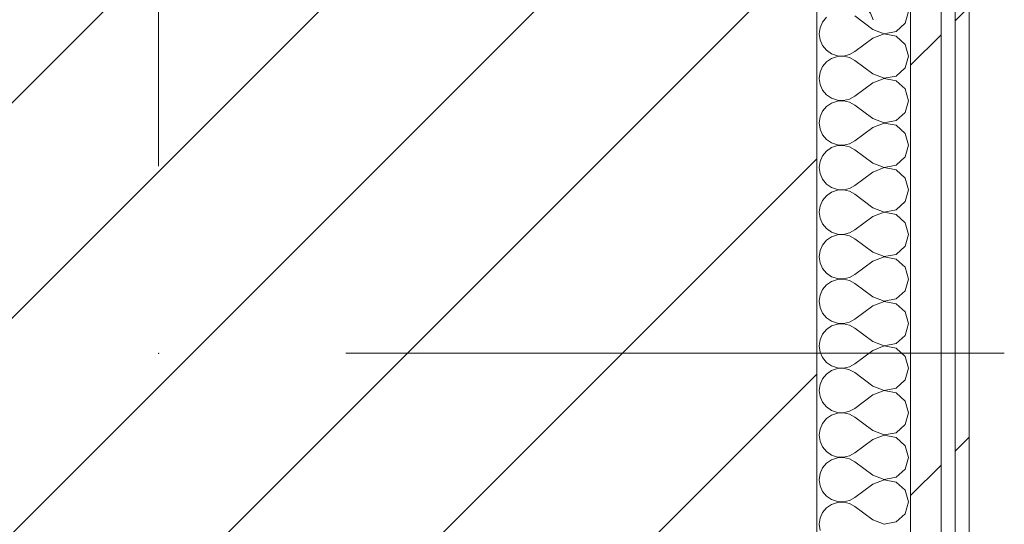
# Model space of a CAD drawing. Header units: millimetres. Extents: x -40968 to 77376, y -17881 to 4746.
# Tile 251 of 256: x -1962 to -1541, y -1410 to -1194. Entities that reach past the tile are written whole.
import ezdxf

# ---------------------------------------------------------------- set-up
doc = ezdxf.new("R2010")
doc.units = ezdxf.units.MM
doc.header["$MEASUREMENT"] = 0
doc.linetypes.add('Wipeout_Contour', pattern=[1000, 0, -1000])
doc.layers.add('10_ESTR_Pilars', color=7, linetype='Continuous')
doc.layers.add('Nuevo_08_E_Envans secs', color=7, linetype='Continuous')
for name, color, linetype, lineweight in [('10_ESTR_Pilars_Pluma_Nº__20', 1, 'Continuous', 5), ('10_ESTR_Pilars_Pluma_Nº__28', 7, 'Continuous', 20), ('10_ESTR_Pilars_Pluma_Nº__42', 8, 'Continuous', 25), ('Nuevo_08_E_Envans secs_Pluma_Nº__1', 7, 'Continuous', 5)]:
    doc.layers.add(name, color=color, linetype=linetype, lineweight=lineweight)
for name, color, linetype, lineweight, true_color in [('Nuevo_08_E_Envans secs_Pluma_Nº__102', 7, 'Continuous', 5, 0xcccccc), ('Nuevo_08_E_Envans secs_Pluma_Nº__171', 171, 'Continuous', 13, 0xaaaaff), ('Nuevo_08_E_Envans secs_Pluma_Nº__177', 7, 'Continuous', 15, 0xf7e046)]:
    doc.layers.add(name, color=color, linetype=linetype, lineweight=lineweight, true_color=true_color)
pattern_1 = [(45, (0, 0), (-183.848, 183.848), [195, -65]), (45, (7e-14, 183.85), (-183.848, 183.848), [195, -65])]

# ---------------------------------------------------------------- blocks, each defined once
blk = doc.blocks.new('*X208')
at = {"layer": 'Nuevo_08_E_Envans secs_Pluma_Nº__102', "color": 254, "linetype": 'Continuous', "lineweight": 5, "true_color": 0xcccccc}
for p, q in [((-1617.06, -1192.97), (-1618.73, -1194.99)), ((-1597.3, -1198.1), (-1604.92, -1192.38)), ((-1583.48, -1195.48), (-1582.06, -1190.48)), ((-1619.79, -1197.4), (-1620.16, -1200)), ((-1618.73, -1194.99), (-1619.79, -1197.4)), ((-1597.3, -1198.1), (-1592.44, -1199.96)), ((-1587.33, -1198.99), (-1583.48, -1195.48)), ((-1620.16, -1200), (-1619.79, -1202.6)), ((-1619.79, -1202.6), (-1618.73, -1205.01)), ((-1597.3, -1201.9), (-1604.92, -1207.62)), ((-1592.44, -1200.04), (-1597.3, -1201.9)), ((-1592.44, -1199.96), (-1587.33, -1198.99)), ((-1587.33, -1201.01), (-1592.44, -1200.04)), ((-1583.48, -1204.52), (-1587.33, -1201.01)), ((-1618.73, -1205.01), (-1617.06, -1207.03)), ((-1582.06, -1209.52), (-1583.48, -1204.52)), ((-1617.06, -1207.03), (-1614.89, -1208.52)), ((-1614.89, -1210.53), (-1617.06, -1212.02)), ((-1614.89, -1208.52), (-1612.4, -1209.36)), ((-1612.4, -1209.69), (-1614.89, -1210.53)), ((-1612.4, -1209.36), (-1609.78, -1209.49)), ((-1609.78, -1209.56), (-1612.4, -1209.69)), ((-1609.78, -1209.49), (-1607.22, -1208.89)), ((-1607.22, -1210.16), (-1609.78, -1209.56)), ((-1607.22, -1208.89), (-1604.92, -1207.62)), ((-1604.92, -1211.43), (-1607.22, -1210.16)), ((-1583.48, -1214.53), (-1582.06, -1209.52)), ((-1618.73, -1214.04), (-1619.79, -1216.45)), ((-1617.06, -1212.02), (-1618.73, -1214.04)), ((-1597.3, -1217.14), (-1604.92, -1211.43)), ((-1587.33, -1218.04), (-1583.48, -1214.53)), ((-1619.79, -1216.45), (-1620.16, -1219.05)), ((-1620.16, -1219.05), (-1619.79, -1221.65)), ((-1597.3, -1217.14), (-1592.44, -1219.01)), ((-1592.44, -1219.09), (-1597.3, -1220.95)), ((-1592.44, -1219.01), (-1587.33, -1218.04)), ((-1587.33, -1220.05), (-1592.44, -1219.09)), ((-1619.79, -1221.65), (-1618.73, -1224.05)), ((-1597.3, -1220.95), (-1604.92, -1226.67)), ((-1583.48, -1223.56), (-1587.33, -1220.05)), ((-1582.06, -1228.57), (-1583.48, -1223.56)), ((-1618.73, -1224.05), (-1617.06, -1226.08)), ((-1617.06, -1226.08), (-1614.89, -1227.57)), ((-1614.89, -1227.57), (-1612.4, -1228.41)), ((-1607.22, -1227.94), (-1604.92, -1226.67)), ((-1617.06, -1231.06), (-1618.73, -1233.09)), ((-1614.89, -1229.58), (-1617.06, -1231.06)), ((-1612.4, -1228.74), (-1614.89, -1229.58)), ((-1612.4, -1228.41), (-1609.78, -1228.53)), ((-1609.78, -1228.61), (-1612.4, -1228.74)), ((-1609.78, -1228.53), (-1607.22, -1227.94)), ((-1607.22, -1229.2), (-1609.78, -1228.61)), ((-1604.92, -1230.48), (-1607.22, -1229.2)), ((-1597.3, -1236.19), (-1604.92, -1230.48)), ((-1583.48, -1233.58), (-1582.06, -1228.57)), ((-1619.79, -1235.49), (-1620.16, -1238.1)), ((-1618.73, -1233.09), (-1619.79, -1235.49)), ((-1597.3, -1236.19), (-1592.44, -1238.06)), ((-1587.33, -1237.09), (-1583.48, -1233.58)), ((-1620.16, -1238.1), (-1619.79, -1240.7)), ((-1597.3, -1240), (-1604.92, -1245.71)), ((-1592.44, -1238.13), (-1597.3, -1240)), ((-1592.44, -1238.06), (-1587.33, -1237.09)), ((-1587.33, -1239.1), (-1592.44, -1238.13)), ((-1583.48, -1242.61), (-1587.33, -1239.1)), ((-1619.79, -1240.7), (-1618.73, -1243.1)), ((-1618.73, -1243.1), (-1617.06, -1245.13)), ((-1582.06, -1247.62), (-1583.48, -1242.61)), ((-1617.06, -1245.13), (-1614.89, -1246.61)), ((-1614.89, -1248.62), (-1617.06, -1250.11)), ((-1614.89, -1246.61), (-1612.4, -1247.45)), ((-1612.4, -1247.78), (-1614.89, -1248.62)), ((-1612.4, -1247.45), (-1609.78, -1247.58)), ((-1609.78, -1247.66), (-1612.4, -1247.78)), ((-1609.78, -1247.58), (-1607.22, -1246.99)), ((-1607.22, -1248.25), (-1609.78, -1247.66)), ((-1607.22, -1246.99), (-1604.92, -1245.71)), ((-1604.92, -1249.52), (-1607.22, -1248.25)), ((-1583.48, -1252.63), (-1582.06, -1247.62)), ((-1618.73, -1252.14), (-1619.79, -1254.54)), ((-1617.06, -1250.11), (-1618.73, -1252.14)), ((-1597.3, -1255.24), (-1604.92, -1249.52)), ((-1587.33, -1256.14), (-1583.48, -1252.63)), ((-1619.79, -1254.54), (-1620.16, -1257.14)), ((-1620.16, -1257.14), (-1619.79, -1259.75)), ((-1597.3, -1255.24), (-1592.44, -1257.1)), ((-1592.44, -1257.18), (-1597.3, -1259.05)), ((-1592.44, -1257.1), (-1587.33, -1256.14)), ((-1587.33, -1258.15), (-1592.44, -1257.18)), ((-1619.79, -1259.75), (-1618.73, -1262.15)), ((-1597.3, -1259.05), (-1604.92, -1264.76)), ((-1583.48, -1261.66), (-1587.33, -1258.15)), ((-1618.73, -1262.15), (-1617.06, -1264.17)), ((-1617.06, -1264.17), (-1614.89, -1265.66)), ((-1614.89, -1265.66), (-1612.4, -1266.5)), ((-1607.22, -1266.03), (-1604.92, -1264.76)), ((-1582.06, -1266.67), (-1583.48, -1261.66)), ((-1617.06, -1269.16), (-1618.73, -1271.18)), ((-1614.89, -1267.67), (-1617.06, -1269.16)), ((-1612.4, -1266.83), (-1614.89, -1267.67)), ((-1612.4, -1266.5), (-1609.78, -1266.63)), ((-1609.78, -1266.71), (-1612.4, -1266.83)), ((-1609.78, -1266.63), (-1607.22, -1266.03)), ((-1607.22, -1267.3), (-1609.78, -1266.71)), ((-1604.92, -1268.57), (-1607.22, -1267.3)), ((-1597.3, -1274.29), (-1604.92, -1268.57)), ((-1583.48, -1271.67), (-1582.06, -1266.67)), ((-1619.79, -1273.59), (-1620.16, -1276.19)), ((-1618.73, -1271.18), (-1619.79, -1273.59)), ((-1587.33, -1275.19), (-1583.48, -1271.67)), ((-1620.16, -1276.19), (-1619.79, -1278.79)), ((-1597.3, -1278.1), (-1604.92, -1283.81)), ((-1597.3, -1274.29), (-1592.44, -1276.15)), ((-1592.44, -1276.23), (-1597.3, -1278.1)), ((-1592.44, -1276.15), (-1587.33, -1275.19)), ((-1587.33, -1277.2), (-1592.44, -1276.23)), ((-1583.48, -1280.71), (-1587.33, -1277.2)), ((-1619.79, -1278.79), (-1618.73, -1281.2)), ((-1618.73, -1281.2), (-1617.06, -1283.22)), ((-1582.06, -1285.71), (-1583.48, -1280.71)), ((-1617.06, -1283.22), (-1614.89, -1284.71)), ((-1614.89, -1286.72), (-1617.06, -1288.21)), ((-1614.89, -1284.71), (-1612.4, -1285.55)), ((-1612.4, -1285.88), (-1614.89, -1286.72)), ((-1612.4, -1285.55), (-1609.78, -1285.68)), ((-1609.78, -1285.75), (-1612.4, -1285.88)), ((-1609.78, -1285.68), (-1607.22, -1285.08)), ((-1607.22, -1286.35), (-1609.78, -1285.75)), ((-1607.22, -1285.08), (-1604.92, -1283.81)), ((-1604.92, -1287.62), (-1607.22, -1286.35)), ((-1583.48, -1290.72), (-1582.06, -1285.71)), ((-1618.73, -1290.23), (-1619.79, -1292.64)), ((-1617.06, -1288.21), (-1618.73, -1290.23)), ((-1597.3, -1293.33), (-1604.92, -1287.62)), ((-1587.33, -1294.23), (-1583.48, -1290.72)), ((-1619.79, -1292.64), (-1620.16, -1295.24)), ((-1597.3, -1293.33), (-1592.44, -1295.2)), ((-1592.44, -1295.2), (-1587.33, -1294.23)), ((-1620.16, -1295.24), (-1619.79, -1297.84)), ((-1619.79, -1297.84), (-1618.73, -1300.25)), ((-1597.3, -1297.14), (-1604.92, -1302.86)), ((-1592.44, -1295.28), (-1597.3, -1297.14)), ((-1587.33, -1296.24), (-1592.44, -1295.28)), ((-1583.48, -1299.75), (-1587.33, -1296.24)), ((-1618.73, -1300.25), (-1617.06, -1302.27)), ((-1617.06, -1302.27), (-1614.89, -1303.76)), ((-1607.22, -1304.13), (-1604.92, -1302.86)), ((-1582.06, -1304.76), (-1583.48, -1299.75)), ((-1617.06, -1307.26), (-1618.73, -1309.28)), ((-1614.89, -1305.77), (-1617.06, -1307.26)), ((-1614.89, -1303.76), (-1612.4, -1304.6)), ((-1612.4, -1304.93), (-1614.89, -1305.77)), ((-1612.4, -1304.6), (-1609.78, -1304.72)), ((-1609.78, -1304.8), (-1612.4, -1304.93)), ((-1609.78, -1304.72), (-1607.22, -1304.13)), ((-1607.22, -1305.4), (-1609.78, -1304.8)), ((-1604.92, -1306.67), (-1607.22, -1305.4)), ((-1597.3, -1312.38), (-1604.92, -1306.67)), ((-1583.48, -1309.77), (-1582.06, -1304.76)), ((-1619.79, -1311.68), (-1620.16, -1314.29)), ((-1618.73, -1309.28), (-1619.79, -1311.68)), ((-1587.33, -1313.28), (-1583.48, -1309.77)), ((-1620.16, -1314.29), (-1619.79, -1316.89)), ((-1597.3, -1312.38), (-1592.44, -1314.25)), ((-1592.44, -1314.32), (-1597.3, -1316.19)), ((-1592.44, -1314.25), (-1587.33, -1313.28)), ((-1587.33, -1315.29), (-1592.44, -1314.32)), ((-1583.48, -1318.8), (-1587.33, -1315.29)), ((-1619.79, -1316.89), (-1618.73, -1319.29)), ((-1618.73, -1319.29), (-1617.06, -1321.32)), ((-1597.3, -1316.19), (-1604.92, -1321.9)), ((-1582.06, -1323.81), (-1583.48, -1318.8)), ((-1617.06, -1321.32), (-1614.89, -1322.8)), ((-1614.89, -1322.8), (-1612.4, -1323.64)), ((-1612.4, -1323.98), (-1614.89, -1324.81)), ((-1612.4, -1323.64), (-1609.78, -1323.77)), ((-1609.78, -1323.85), (-1612.4, -1323.98)), ((-1609.78, -1323.77), (-1607.22, -1323.18)), ((-1607.22, -1324.44), (-1609.78, -1323.85)), ((-1607.22, -1323.18), (-1604.92, -1321.9)), ((-1604.92, -1325.71), (-1607.22, -1324.44)), ((-1583.48, -1328.82), (-1582.06, -1323.81)), ((-1618.73, -1328.33), (-1619.79, -1330.73)), ((-1617.06, -1326.3), (-1618.73, -1328.33)), ((-1614.89, -1324.81), (-1617.06, -1326.3)), ((-1597.3, -1331.43), (-1604.92, -1325.71)), ((-1619.79, -1330.73), (-1620.16, -1333.33)), ((-1597.3, -1331.43), (-1592.44, -1333.29)), ((-1592.44, -1333.29), (-1587.33, -1332.33)), ((-1587.33, -1332.33), (-1583.48, -1328.82)), ((-1620.16, -1333.33), (-1619.79, -1335.94)), ((-1619.79, -1335.94), (-1618.73, -1338.34)), ((-1597.3, -1335.24), (-1604.92, -1340.95)), ((-1592.44, -1333.37), (-1597.3, -1335.24)), ((-1587.33, -1334.34), (-1592.44, -1333.37)), ((-1583.48, -1337.85), (-1587.33, -1334.34)), ((-1618.73, -1338.34), (-1617.06, -1340.36)), ((-1617.06, -1340.36), (-1614.89, -1341.85)), ((-1607.22, -1342.22), (-1604.92, -1340.95)), ((-1582.06, -1342.86), (-1583.48, -1337.85)), ((-1617.06, -1345.35), (-1618.73, -1347.37)), ((-1614.89, -1343.86), (-1617.06, -1345.35)), ((-1614.89, -1341.85), (-1612.4, -1342.69)), ((-1612.4, -1343.02), (-1614.89, -1343.86)), ((-1612.4, -1342.69), (-1609.78, -1342.82)), ((-1609.78, -1342.9), (-1612.4, -1343.02)), ((-1609.78, -1342.82), (-1607.22, -1342.22)), ((-1607.22, -1343.49), (-1609.78, -1342.9)), ((-1604.92, -1344.76), (-1607.22, -1343.49)), ((-1597.3, -1350.48), (-1604.92, -1344.76)), ((-1583.48, -1347.86), (-1582.06, -1342.86)), ((-1619.79, -1349.78), (-1620.16, -1352.38)), ((-1618.73, -1347.37), (-1619.79, -1349.78)), ((-1587.33, -1351.38), (-1583.48, -1347.86)), ((-1620.16, -1352.38), (-1619.79, -1354.98)), ((-1597.3, -1350.48), (-1592.44, -1352.34)), ((-1592.44, -1352.42), (-1597.3, -1354.29)), ((-1592.44, -1352.34), (-1587.33, -1351.38)), ((-1587.33, -1353.39), (-1592.44, -1352.42)), ((-1583.48, -1356.9), (-1587.33, -1353.39)), ((-1619.79, -1354.98), (-1618.73, -1357.39)), ((-1618.73, -1357.39), (-1617.06, -1359.41)), ((-1597.3, -1354.29), (-1604.92, -1360)), ((-1582.06, -1361.9), (-1583.48, -1356.9)), ((-1617.06, -1359.41), (-1614.89, -1360.9)), ((-1614.89, -1360.9), (-1612.4, -1361.74)), ((-1612.4, -1362.07), (-1614.89, -1362.91)), ((-1612.4, -1361.74), (-1609.78, -1361.87)), ((-1609.78, -1361.94), (-1612.4, -1362.07)), ((-1609.78, -1361.87), (-1607.22, -1361.27)), ((-1607.22, -1362.54), (-1609.78, -1361.94)), ((-1607.22, -1361.27), (-1604.92, -1360)), ((-1583.48, -1366.91), (-1582.06, -1361.9)), ((-1618.73, -1366.42), (-1619.79, -1368.83)), ((-1617.06, -1364.4), (-1618.73, -1366.42)), ((-1614.89, -1362.91), (-1617.06, -1364.4)), ((-1604.92, -1363.81), (-1607.22, -1362.54)), ((-1597.3, -1369.52), (-1604.92, -1363.81)), ((-1619.79, -1368.83), (-1620.16, -1371.43)), ((-1597.3, -1369.52), (-1592.44, -1371.39)), ((-1592.44, -1371.39), (-1587.33, -1370.42)), ((-1587.33, -1370.42), (-1583.48, -1366.91)), ((-1620.16, -1371.43), (-1619.79, -1374.03)), ((-1619.79, -1374.03), (-1618.73, -1376.44)), ((-1597.3, -1373.33), (-1604.92, -1379.05)), ((-1592.44, -1371.47), (-1597.3, -1373.33)), ((-1587.33, -1372.43), (-1592.44, -1371.47)), ((-1583.48, -1375.95), (-1587.33, -1372.43)), ((-1618.73, -1376.44), (-1617.06, -1378.46)), ((-1617.06, -1378.46), (-1614.89, -1379.95)), ((-1607.22, -1380.32), (-1604.92, -1379.05)), ((-1582.06, -1380.95), (-1583.48, -1375.95)), ((-1617.06, -1383.45), (-1618.73, -1385.47)), ((-1614.89, -1381.96), (-1617.06, -1383.45)), ((-1614.89, -1379.95), (-1612.4, -1380.79)), ((-1612.4, -1381.12), (-1614.89, -1381.96)), ((-1612.4, -1380.79), (-1609.78, -1380.91)), ((-1609.78, -1380.99), (-1612.4, -1381.12)), ((-1609.78, -1380.91), (-1607.22, -1380.32)), ((-1607.22, -1381.59), (-1609.78, -1380.99)), ((-1604.92, -1382.86), (-1607.22, -1381.59)), ((-1597.3, -1388.57), (-1604.92, -1382.86)), ((-1583.48, -1385.96), (-1582.06, -1380.95)), ((-1618.73, -1385.47), (-1619.79, -1387.87)), ((-1587.33, -1389.47), (-1583.48, -1385.96)), ((-1619.79, -1387.87), (-1620.16, -1390.48)), ((-1620.16, -1390.48), (-1619.79, -1393.08)), ((-1597.3, -1388.57), (-1592.44, -1390.44)), ((-1592.44, -1390.51), (-1597.3, -1392.38)), ((-1592.44, -1390.44), (-1587.33, -1389.47)), ((-1587.33, -1391.48), (-1592.44, -1390.51)), ((-1583.48, -1394.99), (-1587.33, -1391.48)), ((-1619.79, -1393.08), (-1618.73, -1395.48)), ((-1618.73, -1395.48), (-1617.06, -1397.51)), ((-1597.3, -1392.38), (-1604.92, -1398.1)), ((-1582.06, -1400), (-1583.48, -1394.99)), ((-1617.06, -1397.51), (-1614.89, -1398.99)), ((-1614.89, -1398.99), (-1612.4, -1399.83)), ((-1612.4, -1400.17), (-1614.89, -1401.01)), ((-1612.4, -1399.83), (-1609.78, -1399.96)), ((-1609.78, -1400.04), (-1612.4, -1400.17)), ((-1609.78, -1399.96), (-1607.22, -1399.37)), ((-1607.22, -1400.63), (-1609.78, -1400.04)), ((-1607.22, -1399.37), (-1604.92, -1398.1)), ((-1583.48, -1405.01), (-1582.06, -1400)), ((-1617.06, -1402.49), (-1618.73, -1404.52)), ((-1614.89, -1401.01), (-1617.06, -1402.49)), ((-1604.92, -1401.9), (-1607.22, -1400.63)), ((-1597.3, -1407.62), (-1604.92, -1401.9)), ((-1619.79, -1406.92), (-1620.16, -1409.52)), ((-1618.73, -1404.52), (-1619.79, -1406.92)), ((-1597.3, -1407.62), (-1592.44, -1409.49)), ((-1592.44, -1409.49), (-1587.33, -1408.52)), ((-1587.33, -1408.52), (-1583.48, -1405.01)), ((-1620.16, -1409.52), (-1619.79, -1412.13))]:
    blk.add_line(p, q, dxfattribs=at)
blk = doc.blocks.new('Muro_85_5', base_point=(-1621.11, -1703.98))
at = {"color": 254, "linetype": 'Wipeout_Contour', "lineweight": 0, "ltscale": 8370.984861}
blk.add_wipeout([(-1568.11, -1033.98), (-1581.11, -1033.98), (-1581.11, -1678.98), (-1568.11, -1678.98)], dxfattribs=at).dxf.layer = 'Nuevo_08_E_Envans secs'
at = {"color": 254, "linetype": 'Wipeout_Contour', "lineweight": 0, "ltscale": 8351.862043}
blk.add_wipeout([(-1556.11, -1033.98), (-1562.11, -1033.98), (-1562.11, -1697.98), (-1556.11, -1697.98)], dxfattribs=at).dxf.layer = 'Nuevo_08_E_Envans secs'
at = {"layer": 'Nuevo_08_E_Envans secs_Pluma_Nº__171', "linetype": 'Continuous', "lineweight": 13, "true_color": 0xaaaaff}
h = blk.add_hatch(dxfattribs=at)
h.set_pattern_fill('Panellat_HPL_0005', color=161, style=0, pattern_type=2)
h.set_pattern_definition(pattern_1)
h.paths.add_polyline_path([(-1556.11, -1033.98), (-1562.11, -1033.98), (-1562.11, -1697.98), (-1556.11, -1697.98)])
at = {"layer": 'Nuevo_08_E_Envans secs_Pluma_Nº__177', "linetype": 'Continuous', "lineweight": 15, "true_color": 0xf7e046}
h = blk.add_hatch(dxfattribs=at)
h.set_pattern_fill('Panellat_HPL_0005', color=53, style=0, pattern_type=2)
h.set_pattern_definition(pattern_1)
h.paths.add_polyline_path([(-1568.11, -1033.98), (-1581.11, -1033.98), (-1581.11, -1678.98), (-1568.11, -1678.98)])
at = {"layer": 'Nuevo_08_E_Envans secs_Pluma_Nº__1', "color": 7, "linetype": 'Continuous', "lineweight": 5}
for p, q in [((-1581.11, -1638.98), (-1581.11, -1033.98)), ((-1568.11, -1678.98), (-1568.11, -1033.98)), ((-1562.11, -1691.98), (-1562.11, -1033.98))]:
    blk.add_line(p, q, dxfattribs=at)
at = {"layer": 'Nuevo_08_E_Envans secs_Pluma_Nº__1', "color": 7, "linetype": 'Continuous', "lineweight": 5, "flags": 128}
blk.add_lwpolyline([(-1556.11, -1703.98), (-1556.11, -1033.98)], dxfattribs=at)
at = {"layer": 'Nuevo_08_E_Envans secs', "color": 7, "lineweight": 20}
blk.add_blockref('*X208', (0, 0), dxfattribs=at)
blk = doc.blocks.new('*X475')
at = {"layer": 'Nuevo_08_E_Envans secs_Pluma_Nº__102', "color": 254, "linetype": 'Continuous', "lineweight": 5, "true_color": 0xcccccc}
for p, q in [((-1598.26, -1157.9), (-1600.69, -1154.98)), ((-1596.41, -1162.11), (-1598.26, -1157.9)), ((-1595.78, -1166.67), (-1596.41, -1162.11)), ((-1596.41, -1171.22), (-1595.78, -1166.67)), ((-1598.26, -1175.43), (-1596.41, -1171.22)), ((-1601.2, -1178.97), (-1598.26, -1175.43)), ((-1621.11, -1180.74), (-1618.42, -1182.23)), ((-1609.35, -1183.04), (-1604.99, -1181.57)), ((-1604.99, -1181.57), (-1601.2, -1178.97)), ((-1618.42, -1184.44), (-1621.11, -1185.93)), ((-1618.42, -1182.23), (-1613.94, -1183.27)), ((-1613.94, -1183.4), (-1618.42, -1184.44)), ((-1613.94, -1183.27), (-1609.35, -1183.04)), ((-1609.35, -1183.62), (-1613.94, -1183.4)), ((-1604.99, -1185.09), (-1609.35, -1183.62)), ((-1601.2, -1187.7), (-1604.99, -1185.09)), ((-1598.26, -1191.24), (-1601.2, -1187.7)), ((-1597.06, -1193.98), (-1598.26, -1191.24))]:
    blk.add_line(p, q, dxfattribs=at)
blk = doc.blocks.new('Muro_147_5', base_point=(-1690.11, -1193.98))
at = {"layer": 'Nuevo_08_E_Envans secs', "color": 7, "lineweight": 20}
blk.add_blockref('*X475', (0, 0), dxfattribs=at)
blk = doc.blocks.new('Pilar_6_5', base_point=(-1902.27, -1336.48))
at = {"color": 254, "linetype": 'Wipeout_Contour', "lineweight": 0, "ltscale": 9373.82675}
blk.add_wipeout([(-2183.43, -1638.98), (-1621.11, -1638.98), (-1621.11, -1033.98), (-2183.43, -1033.98)], dxfattribs=at).dxf.layer = '10_ESTR_Pilars'
at = {"layer": '10_ESTR_Pilars_Pluma_Nº__42', "linetype": 'Continuous', "lineweight": 25}
h = blk.add_hatch(dxfattribs=at)
h.set_pattern_fill('00_GCT_trama_45º_e1_400__01', color=8, style=0, pattern_type=2)
h.set_pattern_definition([(45, (0, 0), (-45.962, 45.962), [])])
h.paths.add_polyline_path([(-2183.43, -1638.98), (-1621.11, -1638.98), (-1621.11, -1033.98), (-2183.43, -1033.98)])
at = {"layer": '10_ESTR_Pilars_Pluma_Nº__20', "color": 1, "linetype": 'Continuous', "lineweight": 5}
for p, q in [((-1902.27, -1256.48), (-1902.27, -953.98)), ((-1822.27, -1336.48), (-1541.11, -1336.48))]:
    blk.add_line(p, q, dxfattribs=at)
blk.add_point((-1902.27, -1336.48), dxfattribs=at)
at = {"layer": '10_ESTR_Pilars_Pluma_Nº__28', "color": 7, "linetype": 'Continuous', "lineweight": 20, "flags": 128}
blk.add_lwpolyline([(-2183.43, -1638.98), (-1621.11, -1638.98), (-1621.11, -1033.98), (-2183.43, -1033.98)], close=True, dxfattribs=at)

msp = doc.modelspace()

# ---------------------------------------------------------------- block references
at = {"layer": 'Nuevo_08_E_Envans secs', "color": 7, "lineweight": 20}
msp.add_blockref('Muro_85_5', (-1621.11, -1703.98), dxfattribs=at)

# ---------------------------------------------------------------- next in the draw order: block references
msp.add_blockref('Muro_147_5', (-1690.11, -1193.98), dxfattribs=at)

# ---------------------------------------------------------------- next in the draw order: block references
at = {"layer": '10_ESTR_Pilars', "color": 7, "lineweight": 20}
msp.add_blockref('Pilar_6_5', (-1902.27, -1336.48), dxfattribs=at)

doc.saveas('drawing.dxf')
